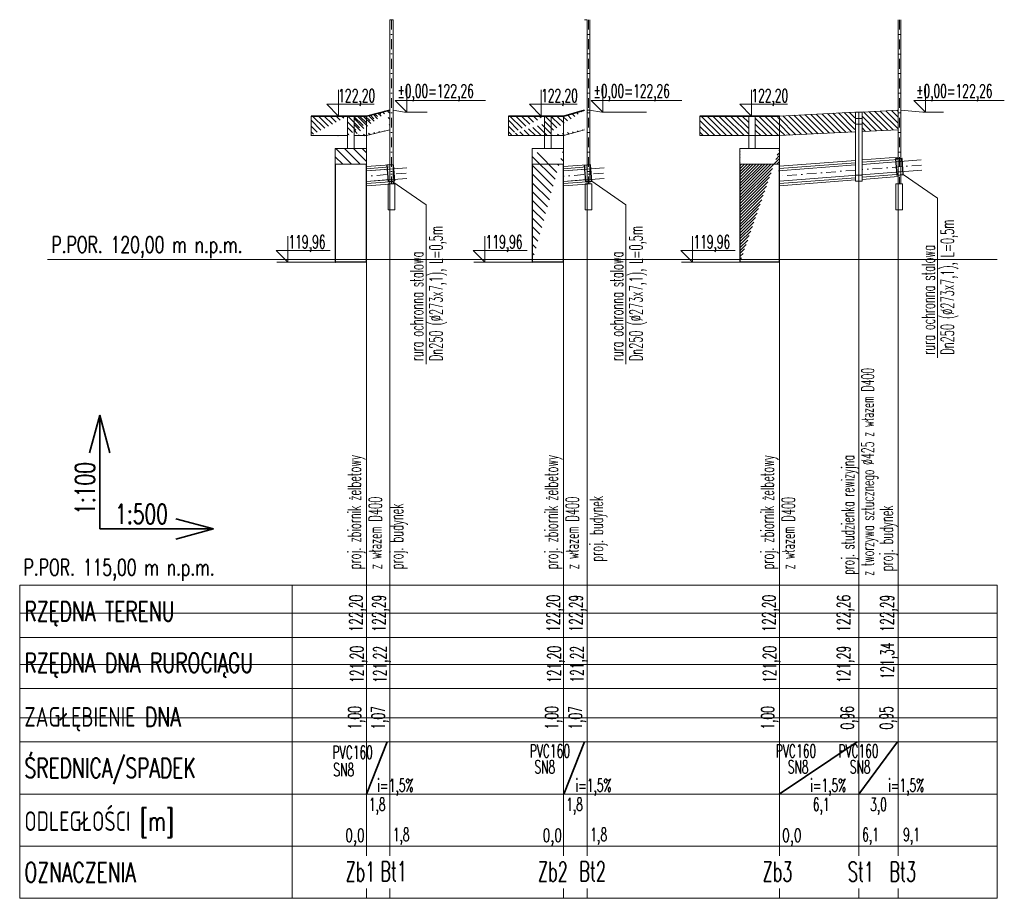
# Model space of a CAD drawing. Header units: millimetres. Extents: x 7478875 to 7488313, y 5963949 to 5966160.
# Tile 5 of 6: x 7483759 to 7485270, y 5963950 to 5965298. Entities that reach past the tile are written whole.
import ezdxf

# ---------------------------------------------------------------- set-up
doc = ezdxf.new("R2010")
doc.units = ezdxf.units.MM
doc.linetypes.add('DASHDOT', pattern=[1, 0.5, -0.25, 0, -0.25])
doc.layers.get('0').update_dxf_attribs({"lineweight": 0})
for name, color, linetype, lineweight in [('A- teren', 7, 'Continuous', 35), ('S-ks-rury', 22, 'Continuous', 20), ('S-ks-studnie', 22, 'Continuous', 20), ('S-profil-kolizje', 7, 'Continuous', 20), ('S-profil-tabelka', 7, 'Continuous', 20), ('S-profil-teren', 7, 'Continuous', 20), ('S-rury osłonowe', 7, 'Continuous', 30)]:
    doc.layers.add(name, color=color, linetype=linetype, lineweight=lineweight)
doc.layers.add('HATCH', color=7, linetype='Continuous')
doc.layers.add('S-profil-niedruk', color=1, linetype='Continuous', lineweight=20, plot=False)
doc.styles.add('profil-100', font='romans.shx', dxfattribs={"width": 0.6, "height": 20})
doc.styles.add('SANIT', font='romans.shx', dxfattribs={"width": 0.7})
doc.linetypes.add('BATTING', pattern='A,0.00254,-2.54,[134,LTYPESHP.SHX,S=2.54,R=0,X=-2.54,Y=0],-5.08,[134,LTYPESHP.SHX,S=2.54,R=180,X=2.54,Y=0],-2.54', length=10.16254)
doc.linetypes.add('ZIGZAG', pattern='A,0.0001,-0.2,[131,LTYPESHP.SHX,S=0.2,R=0,X=-0.2,Y=0],-0.4,[131,LTYPESHP.SHX,S=0.2,R=180,X=0.2,Y=0],-0.2', length=0.8001)
doc.dimstyles.new('Kopia profil-100-12-rzedne', dxfattribs={"dimtxt": 20, "dimasz": 0, "dimexe": 10, "dimexo": 10, "dimgap": 0, "dimtad": 1, "dimjust": 1, "dimlfac": 0.01, "dimrnd": 0.0001, "dimzin": 1, "dimtxsty": 'profil-100', "dimblk": 'NONE', "dimcen": 12.5, "dimse1": 1, "dimse2": 1, "dimsd1": 1, "dimsd2": 1, "dimclrd": 7, "dimclre": 7, "dimclrt": 7, "dimadec": 0, "dimazin": 0, "dimtm": 1e-09, "dimtfac": 1, "dimtofl": 0, "dimtmove": 2, "dimatfit": 2, "dimldrblk": 'NONE', "dimfxl": 0, "dimtolj": 1, "dimtzin": 0, "dimlwd": 0, "dimlwe": 20, "dimarcsym": 0})
doc.dimstyles.new('profil-odl', dxfattribs={"dimtxt": 25, "dimasz": 2, "dimexe": 0, "dimexo": 0, "dimgap": 3, "dimtad": 1, "dimdec": 1, "dimlfac": 0.05, "dimzin": 1, "dimtxsty": 'profil-100', "dimblk": 'NONE', "dimcen": 0, "dimdle": 10, "dimse1": 1, "dimse2": 1, "dimsd1": 1, "dimsd2": 1, "dimclrd": 7, "dimclrt": 256, "dimazin": 0, "dimtfac": 1, "dimtdec": 1, "dimtmove": 0, "dimatfit": 3, "dimldrblk": 'NONE', "dimfxl": 0, "dimlwd": 0, "dimlwe": 0, "dimarcsym": 0})
doc.dimstyles.new('zaglebienia', dxfattribs={"dimtxt": 25, "dimasz": 10, "dimexe": 0, "dimexo": 0, "dimgap": 3, "dimtad": 1, "dimlfac": 0.01, "dimzin": 1, "dimtxsty": 'profil-100', "dimblk": 'NONE', "dimcen": 0, "dimdle": 10, "dimse1": 1, "dimse2": 1, "dimsd1": 1, "dimsd2": 1, "dimclrd": 7, "dimclrt": 256, "dimazin": 0, "dimtfac": 1, "dimtmove": 0, "dimatfit": 3, "dimldrblk": 'NONE', "dimfxl": 0, "dimlwd": 0, "dimlwe": 0, "dimarcsym": 0})
pattern_1 = [(135, (1605.519, -326.726), (-4.4901280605, -4.4901280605), [])]

# ---------------------------------------------------------------- blocks, each defined once
blk = doc.blocks.new('*D4238')
at = {"layer": 'Defpoints', "color": 0}
for p in [(7484291.3, 5964029.5), (7484327.1, 5964029.5), (7484327.1, 5964029.5)]:
    blk.add_point(p, dxfattribs=at)
at = {"layer": 'S-profil-tabelka', "insert": (7484344.7, 5964044.4), "char_height": 20, "attachment_point": 5, "style": 'profil-100'}
blk.add_mtext('1,8', dxfattribs=at)
blk = doc.blocks.new('_None')
blk = doc.blocks.new('*D4239')
at = {"layer": 'Defpoints', "color": 0}
for p in [(7484291.3, 5964109.5), (7484327.2, 5964109.5), (7484327.2, 5964075.7)]:
    blk.add_point(p, dxfattribs=at)
at = {"layer": 'S-profil-tabelka', "insert": (7484307.7, 5964090.6), "char_height": 20, "attachment_point": 5, "style": 'profil-100'}
blk.add_mtext('1,8', dxfattribs=at)
blk = doc.blocks.new('*D4244')
at = {"layer": 'Defpoints', "color": 0}
for p in [(7484291.1, 5965049.9), (7484290.8, 5964929.9), (7484291.1, 5964929.9)]:
    blk.add_point(p, dxfattribs=at)
at = {"layer": 'S-profil-tabelka', "color": 7, "insert": (7484279.6, 5964308.5), "char_height": 20, "attachment_point": 5, "rotation": 90, "style": 'profil-100'}
blk.add_mtext('\\A1;121,20', dxfattribs=at)
blk = doc.blocks.new('*D4279')
at = {"layer": 'Defpoints', "color": 0}
for p in [(7484290, 5965149.9), (7484291.3, 5965149.9), (7484290.8, 5964929.9)]:
    blk.add_point(p, dxfattribs=at)
at = {"layer": 'S-profil-tabelka', "color": 7, "insert": (7484278.4, 5964386.9), "char_height": 20, "attachment_point": 5, "rotation": 90, "style": 'profil-100'}
blk.add_mtext('\\A1;122,20', dxfattribs=at)
blk = doc.blocks.new('*D4281')
at = {"layer": 'Defpoints', "color": 0}
for p in [(7484327.2, 5965052.3), (7484327.2, 5964929.9), (7484327.2, 5964929.9)]:
    blk.add_point(p, dxfattribs=at)
at = {"layer": 'S-profil-tabelka', "color": 7, "insert": (7484315.2, 5964308.5), "char_height": 20, "attachment_point": 5, "rotation": 90, "style": 'profil-100'}
blk.add_mtext('\\A1;121,22', dxfattribs=at)
blk = doc.blocks.new('*D4299')
at = {"layer": 'Defpoints', "color": 0}
for p in [(7484327.2, 5965158.9), (7484327.2, 5965158.9), (7484327.2, 5964929.9)]:
    blk.add_point(p, dxfattribs=at)
at = {"layer": 'S-profil-tabelka', "color": 7, "insert": (7484313.8, 5964386.9), "char_height": 20, "attachment_point": 5, "rotation": 90, "style": 'profil-100'}
blk.add_mtext('\\A1;122,29', dxfattribs=at)
blk = doc.blocks.new('*D4438')
at = {"layer": 'Defpoints', "color": 0}
for p in [(7484291.3, 5965149.9), (7484291.3, 5965149.9), (7484290.8, 5965049.9)]:
    blk.add_point(p, dxfattribs=at)
at = {"layer": 'S-profil-tabelka', "insert": (7484276.4, 5964226.5), "char_height": 20, "attachment_point": 5, "rotation": 90, "style": 'profil-100'}
blk.add_mtext('1,00', dxfattribs=at)
blk = doc.blocks.new('*D4439')
at = {"layer": 'Defpoints', "color": 0}
for p in [(7484327.2, 5965158.9), (7484327.3, 5965158.9), (7484327.2, 5965052.3)]:
    blk.add_point(p, dxfattribs=at)
at = {"layer": 'S-profil-tabelka', "insert": (7484312.3, 5964226.5), "char_height": 20, "attachment_point": 5, "rotation": 90, "style": 'profil-100'}
blk.add_mtext('1,07', dxfattribs=at)
blk = doc.blocks.new('*D4441')
at = {"layer": 'Defpoints', "color": 0}
for p in [(7484594, 5964029.5), (7484629.9, 5964029.5), (7484629.9, 5964029.5)]:
    blk.add_point(p, dxfattribs=at)
at = {"layer": 'S-profil-tabelka', "insert": (7484647.5, 5964044.4), "char_height": 20, "attachment_point": 5, "style": 'profil-100'}
blk.add_mtext('1,8', dxfattribs=at)
blk = doc.blocks.new('*D4442')
at = {"layer": 'Defpoints', "color": 0}
for p in [(7484594, 5964109.5), (7484629.9, 5964109.5), (7484629.9, 5964075.7)]:
    blk.add_point(p, dxfattribs=at)
at = {"layer": 'S-profil-tabelka', "insert": (7484610.4, 5964090.6), "char_height": 20, "attachment_point": 5, "style": 'profil-100'}
blk.add_mtext('1,8', dxfattribs=at)
blk = doc.blocks.new('*D4443')
at = {"layer": 'Defpoints', "color": 0}
for p in [(7484593.8, 5965049.9), (7484593.5, 5964929.9), (7484593.8, 5964929.9)]:
    blk.add_point(p, dxfattribs=at)
at = {"layer": 'S-profil-tabelka', "color": 7, "insert": (7484582.3, 5964308.5), "char_height": 20, "attachment_point": 5, "rotation": 90, "style": 'profil-100'}
blk.add_mtext('\\A1;121,20', dxfattribs=at)
blk = doc.blocks.new('*D4444')
at = {"layer": 'Defpoints', "color": 0}
for p in [(7484592.7, 5965149.9), (7484594, 5965149.9), (7484593.5, 5964929.9)]:
    blk.add_point(p, dxfattribs=at)
at = {"layer": 'S-profil-tabelka', "color": 7, "insert": (7484581.2, 5964386.9), "char_height": 20, "attachment_point": 5, "rotation": 90, "style": 'profil-100'}
blk.add_mtext('\\A1;122,20', dxfattribs=at)
blk = doc.blocks.new('*D4445')
at = {"layer": 'Defpoints', "color": 0}
for p in [(7484630, 5965052.3), (7484627.6, 5964929.9), (7484630, 5964929.9)]:
    blk.add_point(p, dxfattribs=at)
at = {"layer": 'S-profil-tabelka', "color": 7, "insert": (7484617.5, 5964308.7), "char_height": 20, "attachment_point": 5, "rotation": 90, "style": 'profil-100'}
blk.add_mtext('\\A1;121,22', dxfattribs=at)
blk = doc.blocks.new('*D4450')
at = {"layer": 'Defpoints', "color": 0}
for p in [(7484629.8, 5965158.9), (7484630, 5965158.9), (7484630, 5964929.9)]:
    blk.add_point(p, dxfattribs=at)
at = {"layer": 'S-profil-tabelka', "color": 7, "insert": (7484615.8, 5964386.9), "char_height": 20, "attachment_point": 5, "rotation": 90, "style": 'profil-100'}
blk.add_mtext('\\A1;122,29', dxfattribs=at)
blk = doc.blocks.new('*D4451')
at = {"layer": 'Defpoints', "color": 0}
for p in [(7484593.5, 5965149.9), (7484594, 5965149.9), (7484593.5, 5965049.9)]:
    blk.add_point(p, dxfattribs=at)
at = {"layer": 'S-profil-tabelka', "insert": (7484578.6, 5964226.5), "char_height": 20, "attachment_point": 5, "rotation": 90, "style": 'profil-100'}
blk.add_mtext('1,00', dxfattribs=at)
blk = doc.blocks.new('*D4452')
at = {"layer": 'Defpoints', "color": 0}
for p in [(7484629.7, 5965158.9), (7484629.9, 5965158.9), (7484629.7, 5965052.3)]:
    blk.add_point(p, dxfattribs=at)
at = {"layer": 'S-profil-tabelka', "insert": (7484615, 5964226.5), "char_height": 20, "attachment_point": 5, "rotation": 90, "style": 'profil-100'}
blk.add_mtext('1,07', dxfattribs=at)
blk = doc.blocks.new('*D4455')
at = {"layer": 'Defpoints', "color": 0}
for p in [(7484924.6, 5964109.5), (7485046.8, 5964109.5), (7485046.8, 5964075.7)]:
    blk.add_point(p, dxfattribs=at)
at = {"layer": 'S-profil-tabelka', "insert": (7484988.9, 5964090.6), "char_height": 20, "attachment_point": 5, "style": 'profil-100'}
blk.add_mtext('6,1', dxfattribs=at)
blk = doc.blocks.new('*D4456')
at = {"layer": 'Defpoints', "color": 0}
for p in [(7484924.8, 5965049.7), (7484924.1, 5964929.9), (7484924.8, 5964929.9)]:
    blk.add_point(p, dxfattribs=at)
at = {"layer": 'S-profil-tabelka', "color": 7, "insert": (7484912.9, 5964308.5), "char_height": 20, "attachment_point": 5, "rotation": 90, "style": 'profil-100'}
blk.add_mtext('\\A1;121,20', dxfattribs=at)
blk = doc.blocks.new('*D4457')
at = {"layer": 'Defpoints', "color": 0}
for p in [(7484924.8, 5965149.9), (7484924.8, 5965149.9), (7484924.8, 5964929.9)]:
    blk.add_point(p, dxfattribs=at)
at = {"layer": 'S-profil-tabelka', "color": 7, "insert": (7484911.8, 5964386.9), "char_height": 20, "attachment_point": 5, "rotation": 90, "style": 'profil-100'}
blk.add_mtext('\\A1;122,20', dxfattribs=at)
blk = doc.blocks.new('*D4462')
at = {"layer": 'Defpoints', "color": 0}
for p in [(7484924.6, 5964029.5), (7485045.8, 5964029.5), (7485045.8, 5964029.5)]:
    blk.add_point(p, dxfattribs=at)
at = {"layer": 'S-profil-tabelka', "insert": (7485064.5, 5964044.4), "char_height": 20, "attachment_point": 5, "style": 'profil-100'}
blk.add_mtext('6,1', dxfattribs=at)
blk = doc.blocks.new('*D4464')
at = {"layer": 'Defpoints', "color": 0}
for p in [(7484924.8, 5965149.9), (7484924.8, 5965149.9), (7484924.8, 5965049.9)]:
    blk.add_point(p, dxfattribs=at)
at = {"layer": 'S-profil-tabelka', "insert": (7484909.9, 5964226.5), "char_height": 20, "attachment_point": 5, "rotation": 90, "style": 'profil-100'}
blk.add_mtext('1,00', dxfattribs=at)
blk = doc.blocks.new('*D4515')
at = {"layer": 'Defpoints', "color": 0}
for p in [(7485046.8, 5965156), (7485046.8, 5965156), (7485046.6, 5964929.9)]:
    blk.add_point(p, dxfattribs=at)
at = {"layer": 'S-profil-tabelka', "color": 7, "insert": (7485026.3, 5964386.9), "char_height": 20, "attachment_point": 5, "rotation": 90, "style": 'profil-100'}
blk.add_mtext('\\A1;122,26', dxfattribs=at)
blk = doc.blocks.new('*D4519')
at = {"layer": 'Defpoints', "color": 0}
for p in [(7485046.8, 5965059.1), (7485046.6, 5964929.9), (7485046.8, 5964929.9)]:
    blk.add_point(p, dxfattribs=at)
at = {"layer": 'S-profil-tabelka', "color": 7, "insert": (7485026.6, 5964308.5), "char_height": 20, "attachment_point": 5, "rotation": 90, "style": 'profil-100'}
blk.add_mtext('\\A1;121,29', dxfattribs=at)
blk = doc.blocks.new('*D4535')
at = {"layer": 'Defpoints', "color": 0}
for p in [(7484924.8, 5964029.5), (7485106.9, 5964029.5), (7485106.9, 5964029.5)]:
    blk.add_point(p, dxfattribs=at)
at = {"layer": 'S-profil-tabelka', "insert": (7485127.4, 5964044.4), "char_height": 20, "attachment_point": 5, "style": 'profil-100'}
blk.add_mtext('9,1', dxfattribs=at)
blk = doc.blocks.new('*D4536')
at = {"layer": 'Defpoints', "color": 0}
for p in [(7485046.8, 5965156), (7485046.6, 5965059.5), (7485046.8, 5965059.5)]:
    blk.add_point(p, dxfattribs=at)
at = {"layer": 'S-profil-tabelka', "insert": (7485031.9, 5964226.5), "char_height": 20, "attachment_point": 5, "rotation": 90, "style": 'profil-100'}
blk.add_mtext('0,96', dxfattribs=at)
blk = doc.blocks.new('*D4537')
at = {"layer": 'Defpoints', "color": 0}
for p in [(7485106.9, 5965158.9), (7485106.9, 5965158.9), (7485106.9, 5964929.9)]:
    blk.add_point(p, dxfattribs=at)
at = {"layer": 'S-profil-tabelka', "color": 7, "insert": (7485093.1, 5964386.9), "char_height": 20, "attachment_point": 5, "rotation": 90, "style": 'profil-100'}
blk.add_mtext('\\A1;122,29', dxfattribs=at)
blk = doc.blocks.new('*D4538')
at = {"layer": 'Defpoints', "color": 0}
for p in [(7485106.9, 5965063.8), (7485106.9, 5964929.9), (7485106.9, 5964929.9)]:
    blk.add_point(p, dxfattribs=at)
at = {"layer": 'S-profil-tabelka', "color": 7, "insert": (7485093.4, 5964313.9), "char_height": 20, "attachment_point": 5, "rotation": 90, "style": 'profil-100'}
blk.add_mtext('\\A1;121,34', dxfattribs=at)
blk = doc.blocks.new('*D4539')
at = {"layer": 'Defpoints', "color": 0}
for p in [(7485106.9, 5965158.9), (7485106.9, 5965158.9), (7485106.9, 5965063.8)]:
    blk.add_point(p, dxfattribs=at)
at = {"layer": 'S-profil-tabelka', "insert": (7485092, 5964226.5), "char_height": 20, "attachment_point": 5, "rotation": 90, "style": 'profil-100'}
blk.add_mtext('0,95', dxfattribs=at)
blk = doc.blocks.new('*D4543')
at = {"layer": 'Defpoints', "color": 0}
for p in [(7485046.8, 5964109.5), (7485107, 5964109.5), (7485107, 5964075.6)]:
    blk.add_point(p, dxfattribs=at)
at = {"layer": 'S-profil-tabelka', "insert": (7485076.8, 5964090.5), "char_height": 20, "attachment_point": 5, "style": 'profil-100'}
blk.add_mtext('3,0', dxfattribs=at)

msp = doc.modelspace()

# ---------------------------------------------------------------- hatches: boundary and pattern name
at = {"layer": 'HATCH', "transparency": 33554687}
h = msp.add_hatch(dxfattribs=at)
h.set_pattern_fill('ANSI31', color=256, scale=2, angle=90)
h.set_pattern_definition([(135, (1302.7706, -326.726), (-4.4901280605, -4.4901280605), [])])
edge = h.paths.add_edge_path()
edge.add_line((7484206.268, 5965149.926), (7484206.268, 5965119.926))
edge.add_line((7484262.268, 5965119.897), (7484291.268, 5965119.926))
edge.add_line((7484206.268, 5965119.926), (7484291.268, 5965119.926))
edge.add_line((7484262.268, 5965149.926), (7484262.268, 5965119.897))
edge.add_line((7484291.268, 5965149.926), (7484206.268, 5965149.926))
edge.add_line((7484291.268, 5965149.926), (7484323.048, 5965158.924))
h = msp.add_hatch(dxfattribs=at)
h.set_pattern_fill('ANSI31', color=256, scale=2, angle=90)
h.set_pattern_definition([(135, (2592.7016, -326.726), (-4.4901280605, -4.4901280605), [])])
edge = h.paths.add_edge_path()
edge.add_line((7484272.268, 5965149.897), (7484272.268, 5965119.897))
edge.add_line((7484327.25, 5965128.865), (7484291.166, 5965119.897))
edge.add_line((7484272.268, 5965119.897), (7484291.166, 5965119.897))
edge.add_line((7484327.048, 5965158.924), (7484327.25, 5965128.865))
edge.add_line((7484291.166, 5965149.897), (7484272.268, 5965149.897))
edge.add_line((7484291.166, 5965149.897), (7484323.197, 5965157.884))
h = msp.add_hatch(dxfattribs=at)
h.set_pattern_fill('ANSI31', color=256, scale=2, angle=90)
h.set_pattern_definition(pattern_1)
edge = h.paths.add_edge_path()
edge.add_line((7484574.542, 5965149.926), (7484574.542, 5965119.926))
edge.add_line((7484625.796, 5965128.924), (7484594.016, 5965119.926))
edge.add_line((7484509.016, 5965119.926), (7484594.016, 5965119.926))
edge.add_line((7484625.796, 5965158.924), (7484625.796, 5965128.924))
edge.add_line((7484594.016, 5965149.926), (7484574.542, 5965149.926))
edge.add_line((7484594.016, 5965149.926), (7484625.796, 5965158.924))
h = msp.add_hatch(dxfattribs=at)
h.set_pattern_fill('ANSI31', color=256, scale=2, angle=90)
h.set_pattern_definition(pattern_1)
edge = h.paths.add_edge_path()
edge.add_line((7484509.016, 5965149.926), (7484509.016, 5965119.926))
edge.add_line((7484565.016, 5965119.897), (7484594.016, 5965119.926))
edge.add_line((7484509.016, 5965119.926), (7484594.016, 5965119.926))
edge.add_line((7484565.016, 5965149.926), (7484565.016, 5965119.897))
edge.add_line((7484594.016, 5965149.926), (7484509.016, 5965149.926))
edge.add_line((7484594.016, 5965149.926), (7484625.796, 5965158.924))
h = msp.add_hatch(dxfattribs=at)
h.set_pattern_fill('ANSI31', color=256, scale=2, angle=90)
h.set_pattern_definition([(135, (848.703, -327.516), (-4.4901280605, -4.4901280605), [])])
h.paths.add_polyline_path([(7485040.612, 5965155.98), (7485040.612, 5965125.466), (7484936.724, 5965120.528), (7484924.79, 5965119.953), (7484924.79, 5965149.918), (7484961.702, 5965151.732)])
h = msp.add_hatch(dxfattribs=at)
h.set_pattern_fill('ANSI31', color=256, scale=2, angle=90)
h.set_pattern_definition([(135, (802.457, -330.981), (-4.4901280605, -4.4901280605), [])])
h.paths.add_polyline_path([(7485051.583, 5965125.954), (7485051.583, 5965155.982), (7485106.94, 5965158.915), (7485106.94, 5965128.879)])
h = msp.add_hatch(dxfattribs=at)
h.set_pattern_fill('ANSI31', color=256, scale=2, angle=90)
h.set_pattern_definition([(135, (726.801, -330.981), (-4.4901280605, -4.4901280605), [])])
h.paths.add_polyline_path([(7484877.79, 5965149.926), (7484877.79, 5965119.962), (7484853.066, 5965119.962), (7484802.888, 5965119.944), (7484802.888, 5965149.909), (7484852.105, 5965149.926)])
h = msp.add_hatch(dxfattribs=at)
h.set_pattern_fill('ANSI31', color=256, scale=2, angle=90)
h.set_pattern_definition([(135, (811.703, -327.516), (-4.4901280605, -4.4901280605), [])])
h.paths.add_polyline_path([(7484924.79, 5965149.926), (7484924.779, 5965119.962), (7484899.639, 5965119.926), (7484887.79, 5965119.953), (7484887.79, 5965149.918), (7484924.79, 5965149.94)])
h = msp.add_hatch(dxfattribs=at)
h.set_pattern_fill('ANSI31', color=256, scale=3, angle=90)
h.set_pattern_definition([(135, (188.975, -498.013), (-6.735192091, -6.735192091), [])])
h.paths.add_polyline_path([(7484291.268, 5964925.426), (7484291.268, 5965099.926), (7484243.268, 5965099.926), (7484243.268, 5964925.426)])
h.paths.add_polyline_path([(7484243.768, 5965075.926), (7484290.768, 5965075.926), (7484290.768, 5964925.926), (7484243.768, 5964925.926)], flags=16)
h = msp.add_hatch(dxfattribs=at)
h.set_pattern_fill('ANSI31', color=256, scale=3, angle=90)
h.set_pattern_definition([(135, (491.749, -498.013), (-6.735192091, -6.735192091), [])])
edge = h.paths.add_edge_path()
edge.add_line((7484575.542, 5965075.926), (7484546.042, 5965075.926))
edge.add_line((7484545.542, 5964925.426), (7484593.542, 5964925.426))
edge.add_line((7484593.542, 5965099.926), (7484593.542, 5964925.426))
edge.add_line((7484593.542, 5965099.926), (7484570.042, 5965099.926))
edge.add_line((7484545.542, 5965099.926), (7484593.542, 5965099.926))
edge.add_line((7484545.542, 5964925.426), (7484545.542, 5965099.926))
h.paths.add_polyline_path([(7484546.042, 5965075.926), (7484593.542, 5965075.926), (7484593.042, 5964925.926), (7484546.042, 5964925.926)])
h = msp.add_hatch(dxfattribs=at)
h.set_pattern_fill('ANSI31', color=256)
h.set_pattern_definition([(45, (1007.5896, 16.0795), (-2.2450640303, 2.2450640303), [])])
edge = h.paths.add_edge_path()
edge.add_line((7484924.79, 5964925.426), (7484864.29, 5964925.426))
edge.add_line((7484864.79, 5965099.926), (7484924.29, 5965099.926))
edge.add_line((7484924.79, 5964925.426), (7484924.79, 5965099.926))
edge.add_line((7484864.29, 5964925.426), (7484864.29, 5965099.926))
h.paths.add_polyline_path([(7484864.79, 5965075.926), (7484924.29, 5965075.926), (7484924.29, 5964925.926), (7484864.79, 5964925.926)], flags=16)

# ---------------------------------------------------------------- linework, layer by layer
for p, q in [((7484327.25, 5965297.72), (7484327.25, 5965045.926)), ((7484332.036, 5965297.72), (7484332.036, 5965045.926)), ((7484629.798, 5965297.72), (7484629.998, 5965045.926)), ((7484633.798, 5965297.72), (7484633.798, 5965045.926)), ((7485110.932, 5965297.611), (7485110.897, 5965045.842)), ((7484349.72, 5965155.926), (7484356.22, 5965155.926)), ((7484652.469, 5965155.926), (7484721.053, 5965155.926)), ((7485110.932, 5965159.041), (7485144.805, 5965155.924)), ((7485144.805, 5965155.924), (7485148.055, 5965155.924)), ((7485144.805, 5965155.924), (7485176.267, 5965155.924)), ((7484272.768, 5965099.926), (7484291.268, 5965099.926)), ((7484291.268, 5965075.926), (7484291.268, 5965099.926)), ((7484575.516, 5965099.926), (7484593.542, 5965099.926)), ((7484864.29, 5964925.426), (7484864.29, 5965099.926)), ((7484864.79, 5965099.926), (7484924.29, 5965099.926)), ((7484864.79, 5965099.926), (7484864.79, 5965099.926)), ((7484924.29, 5965099.926), (7484924.79, 5965099.926)), ((7484924.79, 5964925.426), (7484924.79, 5965099.926)), ((7484545.542, 5964925.426), (7484593.542, 5964925.426)), ((7484575.516, 5964925.426), (7484593.542, 5964925.426)), ((7484924.79, 5964925.426), (7484864.29, 5964925.426))]:
    msp.add_line(p, q)
at = {"elevation": 0}
for points in [[(7484243.768, 5965075.926), (7484290.768, 5965075.926), (7484290.768, 5964925.926), (7484243.768, 5964925.926)], [(7484546.042, 5965075.926), (7484593.042, 5965075.926), (7484593.042, 5964925.926), (7484546.042, 5964925.926)], [(7484864.79, 5965075.926), (7484924.29, 5965075.926), (7484924.29, 5964925.926), (7484864.79, 5964925.926)], [(7484324.636, 5965005.926), (7484334.636, 5965005.926), (7484334.636, 5965045.926), (7484324.636, 5965045.926)], [(7484626.82, 5965005.926), (7484636.82, 5965005.926), (7484636.82, 5965045.926), (7484626.82, 5965045.926)], [(7485103.613, 5965005.842), (7485113.613, 5965005.842), (7485113.613, 5965045.842), (7485103.613, 5965045.842)]]:
    msp.add_lwpolyline(points, close=True, dxfattribs=at)
at = {"layer": 'A- teren'}
for p, q in [((7484291.268, 5965149.926), (7484327.258, 5965158.895)), ((7484594.016, 5965149.926), (7484625.796, 5965158.924)), ((7484291.268, 5965149.926), (7484206.268, 5965149.926)), ((7484594.016, 5965149.926), (7484509.016, 5965149.926)), ((7484924.79, 5965149.926), (7484802.888, 5965149.926))]:
    msp.add_line(p, q, dxfattribs=at)
at = {"layer": 'S-ks-rury'}
for p, q in [((7484326.945, 5965130.043), (7484326.945, 5965130.043)), ((7484625.693, 5965130.043), (7484625.693, 5965130.043))]:
    msp.add_line(p, q, dxfattribs=at)
at = {"layer": 'S-ks-rury', "color": 8, "linetype": 'BATTING', "lineweight": 9, "ltscale": 0.34}
for p, q in [((7485041.583, 5965078.26), (7484924.761, 5965069.206)), ((7485106.783, 5965083.314), (7485051.583, 5965079.035)), ((7484326.945, 5965071.704), (7484291.268, 5965069.028)), ((7484629.219, 5965071.704), (7484593.542, 5965069.028)), ((7484326.945, 5965048.785), (7484291.268, 5965046.109)), ((7484629.219, 5965048.785), (7484593.542, 5965046.109)), ((7485041.583, 5965055.279), (7484924.753, 5965046.224)), ((7485104.464, 5965060.152), (7485051.583, 5965056.054))]:
    msp.add_line(p, q, dxfattribs=at)
at = {"layer": 'S-ks-rury', "color": 8, "linetype": 'Continuous', "lineweight": 9}
for p, q in [((7485041.583, 5965081.77), (7484924.762, 5965072.716)), ((7485106.782, 5965086.823), (7485051.583, 5965082.545)), ((7484326.945, 5965075.214), (7484291.268, 5965072.538)), ((7484326.945, 5965068.31), (7484291.268, 5965065.635)), ((7484629.219, 5965075.214), (7484593.542, 5965072.538)), ((7484629.219, 5965068.31), (7484593.542, 5965065.635)), ((7484326.945, 5965052.295), (7484291.268, 5965049.619)), ((7484629.219, 5965052.295), (7484593.542, 5965049.619)), ((7485041.583, 5965051.882), (7484924.751, 5965042.766)), ((7485106.787, 5965056.97), (7485051.583, 5965052.663)), ((7484326.945, 5965045.436), (7484291.268, 5965042.761)), ((7484629.219, 5965045.436), (7484593.542, 5965042.761))]:
    msp.add_line(p, q, dxfattribs=at)
at = {"layer": 'S-ks-rury', "linetype": 'Continuous'}
for p, q in [((7485142.024, 5965082.524), (7485051.583, 5965075.555)), ((7484353.291, 5965070.316), (7484291.268, 5965065.633)), ((7484656.039, 5965070.316), (7484593.542, 5965065.628)), ((7485041.583, 5965074.784), (7484923.56, 5965065.689)), ((7485143.254, 5965066.571), (7484924.79, 5965049.737)), ((7484353.275, 5965054.27), (7484291.268, 5965049.619)), ((7484656.024, 5965054.27), (7484593.542, 5965049.583))]:
    msp.add_line(p, q, dxfattribs=at)
at = {"layer": 'S-ks-rury', "linetype": 'DASHDOT', "ltscale": 30}
for p, q in [((7485041.583, 5965066.76), (7484924.175, 5965057.713)), ((7485142.639, 5965074.548), (7485051.583, 5965067.531)), ((7484352.042, 5965062.213), (7484291.268, 5965057.59)), ((7484654.79, 5965062.213), (7484593.542, 5965057.554))]:
    msp.add_line(p, q, dxfattribs=at)
at = {"layer": 'S-ks-studnie', "linetype": 'Continuous'}
for p, q in [((7485041.557, 5965155.98), (7485051.557, 5965155.98)), ((7485041.583, 5965155.98), (7485041.583, 5965145.982)), ((7485051.583, 5965155.982), (7485051.583, 5965145.982)), ((7485041.583, 5965145.982), (7485051.583, 5965145.982)), ((7485041.583, 5965137.464), (7485041.583, 5965049.747)), ((7485041.583, 5965137.464), (7485051.583, 5965137.464)), ((7485051.583, 5965137.464), (7485051.583, 5965049.747)), ((7485041.583, 5965049.747), (7485051.583, 5965049.747))]:
    msp.add_line(p, q, dxfattribs=at)
at = {"layer": 'S-ks-studnie', "linetype": 'ZIGZAG', "ltscale": 10}
for p, q in [((7485041.583, 5965145.982), (7485041.583, 5965137.464)), ((7485051.583, 5965145.982), (7485051.583, 5965137.464))]:
    msp.add_line(p, q, dxfattribs=at)
at = {"layer": 'S-ks-studnie'}
msp.add_line((7485041.583, 5965059.138), (7485051.583, 5965059.138), dxfattribs=at)
at = {"layer": 'S-profil-kolizje'}
for p, q in [((7484248.371, 5965189.926), (7484248.371, 5965149.926)), ((7484353.275, 5965195.926), (7484353.275, 5965155.926)), ((7484559.4, 5965189.926), (7484559.4, 5965149.926)), ((7484654.107, 5965195.926), (7484654.107, 5965155.926)), ((7484881.987, 5965189.926), (7484881.987, 5965149.926)), ((7485148.947, 5965195.926), (7485148.947, 5965155.926)), ((7484335.329, 5965173.873), (7484474.097, 5965173.873)), ((7484353.275, 5965155.926), (7484335.329, 5965173.873)), ((7484636.16, 5965173.873), (7484774.928, 5965173.873)), ((7484654.107, 5965155.926), (7484636.16, 5965173.873)), ((7485131.001, 5965173.873), (7485269.768, 5965173.873)), ((7485148.947, 5965155.926), (7485131.001, 5965173.873)), ((7484230.425, 5965167.873), (7484303.392, 5965167.873)), ((7484248.371, 5965149.926), (7484230.425, 5965167.873)), ((7484541.454, 5965167.873), (7484614.421, 5965167.873)), ((7484559.4, 5965149.926), (7484541.454, 5965167.873)), ((7484864.041, 5965167.873), (7484937.008, 5965167.873)), ((7484881.987, 5965149.926), (7484864.041, 5965167.873)), ((7484152.693, 5964943.373), (7484235.813, 5964943.373)), ((7484170.639, 5964925.426), (7484152.693, 5964943.373)), ((7484290.768, 5964945.926), (7484290.768, 5964925.926)), ((7484454.967, 5964943.373), (7484538.087, 5964943.373)), ((7484472.913, 5964925.426), (7484454.967, 5964943.373)), ((7484773.715, 5964943.373), (7484856.834, 5964943.373)), ((7484791.661, 5964925.426), (7484773.715, 5964943.373))]:
    msp.add_line(p, q, dxfattribs=at)
at = {"layer": 'S-profil-niedruk'}
for p, q in [((7483802.349, 5964929.926), (7485258.582, 5964929.926)), ((7483759.385, 5964386.91), (7485258.582, 5964386.91)), ((7483759.385, 5964308.516), (7485258.582, 5964308.516)), ((7483759.385, 5964226.512), (7485258.582, 5964226.512))]:
    msp.add_line(p, q, dxfattribs=at)
at = {"layer": 'S-profil-tabelka'}
for p, q in [((7484327.25, 5965297.72), (7484332.036, 5965297.72)), ((7484625.798, 5965297.72), (7484629.798, 5965297.72)), ((7485106.94, 5965297.685), (7485106.94, 5964014.529)), ((7484248.371, 5965149.926), (7484248.371, 5965189.926)), ((7484353.275, 5965155.926), (7484353.275, 5965195.926)), ((7484559.4, 5965149.926), (7484559.4, 5965189.926)), ((7484654.107, 5965155.926), (7484654.107, 5965195.926)), ((7484881.987, 5965149.926), (7484881.987, 5965189.926)), ((7485148.947, 5965155.926), (7485148.947, 5965195.926)), ((7484327.258, 5965158.895), (7484327.14, 5964014.529)), ((7484349.72, 5965155.926), (7484332.036, 5965158.926)), ((7484356.22, 5965155.926), (7484384.585, 5965155.926)), ((7484633.693, 5965158.926), (7484629.796, 5965158.924)), ((7484629.908, 5965158.924), (7484629.908, 5964014.529)), ((7484652.469, 5965155.926), (7484633.693, 5965158.926)), ((7485046.79, 5965155.98), (7485046.79, 5964014.529)), ((7484267.268, 5965149.926), (7484262.268, 5965149.926)), ((7484262.268, 5965149.926), (7484262.268, 5965099.926)), ((7484267.268, 5965149.926), (7484272.268, 5965149.926)), ((7484272.268, 5965149.926), (7484267.268, 5965149.926)), ((7484272.268, 5965149.926), (7484272.268, 5965099.926)), ((7484291.268, 5965149.926), (7484291.268, 5964014.529)), ((7484564.542, 5965149.926), (7484564.542, 5965099.926)), ((7484564.542, 5965149.926), (7484564.542, 5965099.926)), ((7484574.542, 5965149.926), (7484574.542, 5965099.926)), ((7484593.542, 5965149.926), (7484593.542, 5964014.529)), ((7484877.79, 5965099.926), (7484877.79, 5965149.926)), ((7484887.79, 5965099.926), (7484887.79, 5965149.926)), ((7484924.79, 5965149.926), (7484924.79, 5964014.529)), ((7484291.268, 5965099.926), (7484243.268, 5965099.926)), ((7484243.268, 5965099.926), (7484243.268, 5964925.426)), ((7484291.268, 5965099.926), (7484267.268, 5965099.926)), ((7484291.268, 5965099.926), (7484291.268, 5964925.426)), ((7484593.542, 5965099.926), (7484545.542, 5965099.926)), ((7484545.542, 5965099.926), (7484545.542, 5964925.426)), ((7484593.542, 5965099.926), (7484569.542, 5965099.926)), ((7484924.29, 5965099.926), (7484864.29, 5965099.926)), ((7484864.29, 5965099.926), (7484864.29, 5964925.426)), ((7484924.79, 5965099.926), (7484864.79, 5965099.926)), ((7484924.79, 5965099.926), (7484882.79, 5965099.926)), ((7484924.79, 5965099.926), (7484882.79, 5965099.926)), ((7484243.268, 5965062.835), (7484243.768, 5965062.835)), ((7484272.768, 5965075.926), (7484243.768, 5965075.926)), ((7484243.768, 5965062.835), (7484243.768, 5965024.982)), ((7484291.268, 5965075.926), (7484291.268, 5964925.426)), ((7484545.542, 5965062.835), (7484546.042, 5965062.835)), ((7484575.042, 5965075.926), (7484546.042, 5965075.926)), ((7484546.042, 5965062.835), (7484546.042, 5965024.982)), ((7484382.682, 5965013.771), (7484330.331, 5965049.976)), ((7484689.43, 5965013.771), (7484637.08, 5965049.976)), ((7485167.204, 5965023.714), (7485114.853, 5965059.92)), ((7485167.204, 5965023.714), (7485167.204, 5964779.097)), ((7484382.682, 5965013.771), (7484382.682, 5964769.154)), ((7484689.43, 5965013.771), (7484689.43, 5964769.154)), ((7484170.639, 5964925.426), (7484170.639, 5964965.426)), ((7484472.913, 5964925.426), (7484472.913, 5964965.426)), ((7484791.661, 5964925.426), (7484791.661, 5964965.426)), ((7484146.063, 5964929.926), (7483801.835, 5964929.926)), ((7484153.772, 5964925.426), (7484243.268, 5964925.426)), ((7484243.268, 5964925.426), (7484243.268, 5964925.926)), ((7484243.268, 5964925.426), (7484291.268, 5964925.426)), ((7484243.768, 5964925.926), (7484290.768, 5964925.926)), ((7484456.046, 5964925.426), (7484545.542, 5964925.426)), ((7484546.042, 5964925.926), (7484593.042, 5964925.926)), ((7484774.793, 5964925.426), (7484864.29, 5964925.426)), ((7483759.385, 5964429.926), (7485258.582, 5964429.926)), ((7483759.385, 5964429.926), (7483759.385, 5963949.529)), ((7484177.611, 5964429.926), (7484177.611, 5963949.529)), ((7485258.582, 5964429.926), (7485258.582, 5963949.529)), ((7483759.385, 5964349.926), (7485258.582, 5964349.926)), ((7483759.385, 5964271.533), (7485258.582, 5964271.533)), ((7483759.385, 5964189.529), (7485258.582, 5964189.529)), ((7483759.385, 5964109.529), (7485258.582, 5964109.529)), ((7483759.385, 5964029.529), (7485258.582, 5964029.529)), ((7484291.268, 5963964.529), (7484291.268, 5963949.529)), ((7484327.126, 5963964.529), (7484327.124, 5963949.529)), ((7484593.542, 5963964.529), (7484593.542, 5963949.529)), ((7484629.908, 5963964.529), (7484629.908, 5963949.529)), ((7484924.79, 5963964.529), (7484924.79, 5963949.529)), ((7485046.79, 5963964.529), (7485046.79, 5963949.529)), ((7485106.94, 5963964.529), (7485106.94, 5963949.529)), ((7483759.385, 5963949.529), (7485258.582, 5963949.529))]:
    msp.add_line(p, q, dxfattribs=at)
at = {"layer": 'S-profil-tabelka', "linetype": 'DASHDOT', "ltscale": 30}
for p, q in [((7484329.636, 5965297.72), (7484329.636, 5965045.926)), ((7484631.798, 5965297.72), (7484631.798, 5965045.926)), ((7485108.932, 5965297.611), (7485108.932, 5965045.842))]:
    msp.add_line(p, q, dxfattribs=at)
at = {"layer": 'S-profil-tabelka', "lineweight": 35}
for p, q in [((7483882.128, 5964690.859), (7483866.599, 5964632.903)), ((7483882.128, 5964516.273), (7483882.128, 5964690.859)), ((7483882.128, 5964690.859), (7483897.658, 5964632.903)), ((7484056.714, 5964516.273), (7483998.759, 5964531.802)), ((7483882.128, 5964516.273), (7484056.714, 5964516.273)), ((7484056.714, 5964516.273), (7483998.759, 5964500.744))]:
    msp.add_line(p, q, dxfattribs=at)
at = {"layer": 'S-profil-tabelka', "lineweight": 35, "ltscale": 10}
for p, q in [((7484291.268, 5964109.529), (7484323.154, 5964189.529)), ((7484594.016, 5964109.529), (7484625.908, 5964189.529)), ((7484924.646, 5964109.529), (7485043.858, 5964189.519)), ((7485046.79, 5964109.529), (7485105.784, 5964189.519))]:
    msp.add_line(p, q, dxfattribs=at)
at = {"layer": 'S-profil-teren'}
for p, q in [((7484291.268, 5965149.926), (7484327.25, 5965158.895)), ((7484924.79, 5965149.926), (7485040.612, 5965155.98)), ((7485106.94, 5965158.924), (7485106.932, 5965138.924)), ((7484206.268, 5965149.926), (7484206.268, 5965119.897)), ((7484509.016, 5965149.926), (7484509.016, 5965119.926)), ((7484802.888, 5965149.926), (7484802.888, 5965119.926)), ((7484291.268, 5965119.897), (7484327.25, 5965128.865)), ((7484625.796, 5965128.924), (7484594.016, 5965119.926)), ((7484924.29, 5965119.926), (7485040.612, 5965125.554)), ((7484262.268, 5965119.897), (7484206.166, 5965119.897)), ((7484291.166, 5965119.897), (7484272.268, 5965119.897)), ((7484594.016, 5965119.926), (7484509.016, 5965119.926)), ((7484802.888, 5965119.926), (7484924.29, 5965119.926))]:
    msp.add_line(p, q, dxfattribs=at)
at = {"layer": 'S-profil-teren', "elevation": 0}
msp.add_lwpolyline([(7485051.583, 5965125.954), (7485051.583, 5965155.982), (7485106.94, 5965158.915), (7485106.94, 5965128.879), (7485051.583, 5965125.954)], dxfattribs=at)
at = {"layer": 'S-rury osłonowe', "elevation": 0}
for points in [[(7485112.983, 5965084.85), (7485103.011, 5965084.102), (7485104.881, 5965059.172), (7485114.853, 5965059.92)], [(7484332.752, 5965075.228), (7484322.78, 5965074.48), (7484324.65, 5965049.55), (7484334.622, 5965050.298)], [(7484635.21, 5965074.906), (7484625.238, 5965074.158), (7484627.108, 5965049.228), (7484637.08, 5965049.976)]]:
    msp.add_lwpolyline(points, close=True, dxfattribs=at)

# ---------------------------------------------------------------- texts
at = {"layer": 'S-profil-niedruk', "style": 'SANIT', "width": 0.7}
msp.add_text('P.POR. 120,00 m n.p.m.', height=25, dxfattribs=at).set_placement((7483808.063, 5964940.064))
at = {"layer": 'S-profil-tabelka', "style": 'SANIT', "width": 0.6}
for s, p in [('%%p0,00=122,26', (7484338.685, 5965178.411)), ('%%p0,00=122,26', (7484639.516, 5965178.411)), ('%%p0,00=122,26', (7485134.356, 5965178.411)), ('122,20', (7484248.063, 5965171.27)), ('122,20', (7484559.091, 5965171.27)), ('122,20', (7484881.678, 5965171.27)), ('119,96', (7484171.818, 5964946.857)), ('119,96', (7484474.092, 5964946.857)), ('119,96', (7484792.84, 5964946.857)), ('PVC160', (7484239.365, 5964163.626)), ('PVC160', (7484541.921, 5964165.609)), ('PVC160', (7484919.364, 5964165.609)), ('PVC160', (7485015.218, 5964165.609)), ('SN8', (7484240.464, 5964136.827)), ('SN8', (7484548.97, 5964141.191)), ('SN8', (7484937.522, 5964141.191)), ('SN8', (7485032.74, 5964141.191)), ('i=1,5%%%', (7484307.879, 5964112.976)), ('i=1,5%%%', (7484611.818, 5964112.976)), ('i=1,5%%%', (7484971.904, 5964112.976)), ('i=1,5%%%', (7485091.518, 5964112.976))]:
    msp.add_text(s, height=20, dxfattribs=at).set_placement(p)
at = {"layer": 'S-profil-tabelka', "style": 'SANIT', "width": 0.55}
for s, height, p in [('Dn250 (%%c273x7,1), L=0,5m', 20, (7485192.468, 5964783.662, 0)), ('Dn250 (%%c273x7,1), L=0,5m', 20, (7484407.947, 5964773.719, 0)), ('Dn250 (%%c273x7,1), L=0,5m', 20, (7484714.695, 5964773.719, 0)), ('rura ochronna stalowa', 20, (7484378.494, 5964773.719, 0)), ('rura ochronna stalowa', 20, (7484685.242, 5964773.719, 0)), ('rura ochronna stalowa', 20, (7485163.015, 5964783.662, 0)), ('z tworzywa sztucznego %%c425 z włazem D400', 19, (7485069.788, 5964444.411)), ('proj. zbiornik żelbetowy', 20, (7484282.608, 5964454.378, 0)), ('proj. zbiornik żelbetowy', 20, (7484584.882, 5964454.378, 0)), ('proj. zbiornik żelbetowy', 20, (7484916.301, 5964454.219, 0)), ('proj. studzienka rewizyjna ', 19, (7485039.231, 5964445.899, 0)), ('z włazem D400', 20, (7484314.838, 5964454.378, 0)), ('z włazem D400', 20, (7484617.112, 5964454.378, 0)), ('z włazem D400', 20, (7484948.53, 5964454.219, 0)), ('proj. budynek', 20, (7484347.375, 5964454.378, 0)), ('proj. budynek', 20, (7484654.123, 5964466.015, 0)), ('proj. budynek', 20, (7485098.995, 5964451.408))]:
    msp.add_text(s, height=height, rotation=90, dxfattribs=at).set_placement(p)
at = {"layer": 'S-profil-tabelka', "lineweight": 35, "style": 'SANIT', "width": 0.7}
msp.add_text('1:100', height=30, rotation=90, dxfattribs=at).set_placement((7483874.58, 5964537.995))
for s, height, p in [('1:500', 30, (7483905.799, 5964524.155)), ('P.POR. 115,00 m n.p.m.', 25, (7483765.392, 5964444.926))]:
    msp.add_text(s, height=height, dxfattribs=at).set_placement(p)
at = {"layer": 'S-profil-tabelka', "lineweight": 50, "style": 'SANIT'}
for s, width, p in [('RZĘDNA TERENU', 0.7, (7483766.597, 5964374.926)), ('RZĘDNA DNA RUROCIĄGU', 0.7, (7483766.597, 5964295.9)), ('ZAGŁĘBIENIE DNA', 0.7, (7483766.597, 5964212.923)), ('ŚREDNICA/SPADEK', 0.7, (7483766.597, 5964134.529)), ('ODLEGŁOŚCI [m]', 0.7, (7483766.597, 5964052.923)), ('Zb1', 0.6, (7484259.412, 5963975.281, 0)), ('Bt1', 0.6, (7484312.682, 5963976.019)), ('Zb2', 0.6, (7484554.622, 5963975.281, 0)), ('Bt2', 0.6, (7484617.843, 5963976.019)), ('Zb3', 0.6, (7484899.217, 5963975.281, 0)), ('St1', 0.6, (7485029.723, 5963975.281, 0)), ('Bt3', 0.6, (7485093.513, 5963975.281, 0)), ('OZNACZENIA', 0.7, (7483766.597, 5963974.529))]:
    msp.add_text(s, height=30, dxfattribs=dict(at, width=width)).set_placement(p)
at = {"layer": 'S-profil-tabelka', "char_height": 20, "attachment_point": 5, "line_spacing_factor": 0.7, "style": 'SANIT'}
for insert in [(7484273.661, 5964043.242), (7484576.409, 5964043.242), (7484943.855, 5964043.242)]:
    msp.add_mtext('0,0', dxfattribs=dict(at, insert=insert))

# ---------------------------------------------------------------- dimensions: what is measured, and where the dimension line sits
at = {"layer": 'S-profil-tabelka'}
for base, p1, p2, picture, middle in [((7484327.245, 5965158.895), (7484327.245, 5965052.317), (7484327.258, 5965158.895), '*D4439', (7484327.245, 5964226.512)), ((7484629.908, 5965158.895), (7484629.693, 5965052.295), (7484629.693, 5965158.895), '*D4452', (7484629.908, 5964226.512)), ((7485046.79, 5965059.511), (7485046.79, 5965155.98), (7485046.555, 5965059.511), '*D4536', (7485046.79, 5964226.512)), ((7485106.94, 5965158.915), (7485106.94, 5965063.773), (7485106.94, 5965158.915), '*D4539', (7485106.94, 5964226.512)), ((7484291.268, 5965149.926), (7484290.768, 5965049.882), (7484291.268, 5965149.926), '*D4438', (7484291.268, 5964226.512)), ((7484593.542, 5965149.926), (7484593.516, 5965049.882), (7484594.016, 5965149.926), '*D4451', (7484593.542, 5964226.512)), ((7484924.79, 5965149.926), (7484924.79, 5965049.905), (7484924.79, 5965149.926), '*D4464', (7484924.79, 5964226.512))]:
    dim = msp.add_linear_dim(base=base, p1=p1, p2=p2, angle=90, dimstyle='zaglebienia', dxfattribs=at)
    dim.commit()
    dim.dimension.update_dxf_attribs({"geometry": picture, "text_midpoint": middle, "dimtype": 160})
for base, p1, p2, picture, middle in [((7484327.237, 5965158.895), (7484327.222, 5964929.926), (7484327.25, 5965158.895), '*D4299', (7484313.756, 5964386.91)), ((7484629.796, 5965158.895), (7484629.998, 5964929.926), (7484629.998, 5965158.895), '*D4450', (7484615.816, 5964386.91)), ((7485046.752, 5965155.98), (7485046.563, 5964929.926), (7485046.79, 5965155.98), '*D4515', (7485026.287, 5964386.91)), ((7485106.932, 5965158.924), (7485106.932, 5964929.926), (7485106.932, 5965158.924), '*D4537', (7485093.052, 5964386.91)), ((7484289.965, 5965149.926), (7484290.768, 5964929.926), (7484291.268, 5965149.926), '*D4279', (7484278.405, 5964386.91)), ((7484592.713, 5965149.926), (7484593.516, 5964929.926), (7484594.016, 5965149.926), '*D4444', (7484581.153, 5964386.91)), ((7484924.79, 5965149.926), (7484924.79, 5964929.926), (7484924.79, 5965149.926), '*D4457', (7484911.783, 5964386.91)), ((7485106.94, 5964929.926), (7485106.94, 5965063.773), (7485106.932, 5964929.926), '*D4538', (7485093.373, 5964313.91)), ((7484290.768, 5964929.926), (7484291.08, 5965049.905), (7484291.08, 5964929.926), '*D4244', (7484279.554, 5964308.516)), ((7484327.25, 5964929.926), (7484327.25, 5965052.318), (7484327.25, 5964929.926), '*D4281', (7484315.154, 5964308.516)), ((7484593.516, 5964929.926), (7484593.828, 5965049.905), (7484593.828, 5964929.926), '*D4443', (7484582.302, 5964308.516)), ((7484627.574, 5964929.926), (7484629.998, 5965052.318), (7484629.998, 5964929.926), '*D4445', (7484617.536, 5964308.718)), ((7484924.79, 5964929.926), (7484924.79, 5965049.737), (7484924.101, 5964929.926), '*D4456', (7484912.932, 5964308.516)), ((7485046.79, 5964929.926), (7485046.79, 5965059.138), (7485046.585, 5964929.926), '*D4519', (7485026.608, 5964308.516))]:
    dim = msp.add_linear_dim(base=base, p1=p1, p2=p2, angle=90, dimstyle='Kopia profil-100-12-rzedne', override={"dimpost": '12<>'}, dxfattribs=at)
    dim.commit()
    dim.dimension.update_dxf_attribs({"geometry": picture, "text_midpoint": middle, "dimtype": 160})
for base, p1, p2, picture, middle in [((7484327.152, 5964075.744), (7484291.268, 5964109.529), (7484327.152, 5964109.529), '*D4239', (7484307.655, 5964075.744)), ((7484629.908, 5964075.744), (7484594.016, 5964109.529), (7484629.908, 5964109.529), '*D4442', (7484610.403, 5964075.744)), ((7485046.79, 5964075.744), (7484924.646, 5964109.529), (7485046.79, 5964109.514), '*D4455', (7484988.891, 5964075.744)), ((7485106.962, 5964075.595), (7485046.79, 5964109.529), (7485106.962, 5964109.529), '*D4543', (7485076.834, 5964075.595)), ((7484327.142, 5964029.528), (7484291.268, 5964029.529), (7484327.142, 5964029.528), '*D4238', (7484344.713, 5964029.528)), ((7484629.908, 5964029.529), (7484594.016, 5964029.529), (7484629.908, 5964029.529), '*D4441', (7484647.48, 5964029.529)), ((7485045.832, 5964029.529), (7484924.646, 5964029.529), (7485045.832, 5964029.518), '*D4462', (7485064.519, 5964029.529)), ((7485106.926, 5964029.529), (7484924.818, 5964029.529), (7485106.926, 5964029.529), '*D4535', (7485127.43, 5964029.529))]:
    dim = msp.add_linear_dim(base=base, p1=p1, p2=p2, dimstyle='profil-odl', dxfattribs=at)
    dim.commit()
    dim.dimension.update_dxf_attribs({"geometry": picture, "text_midpoint": middle, "dimtype": 160})

doc.saveas('drawing.dxf')
